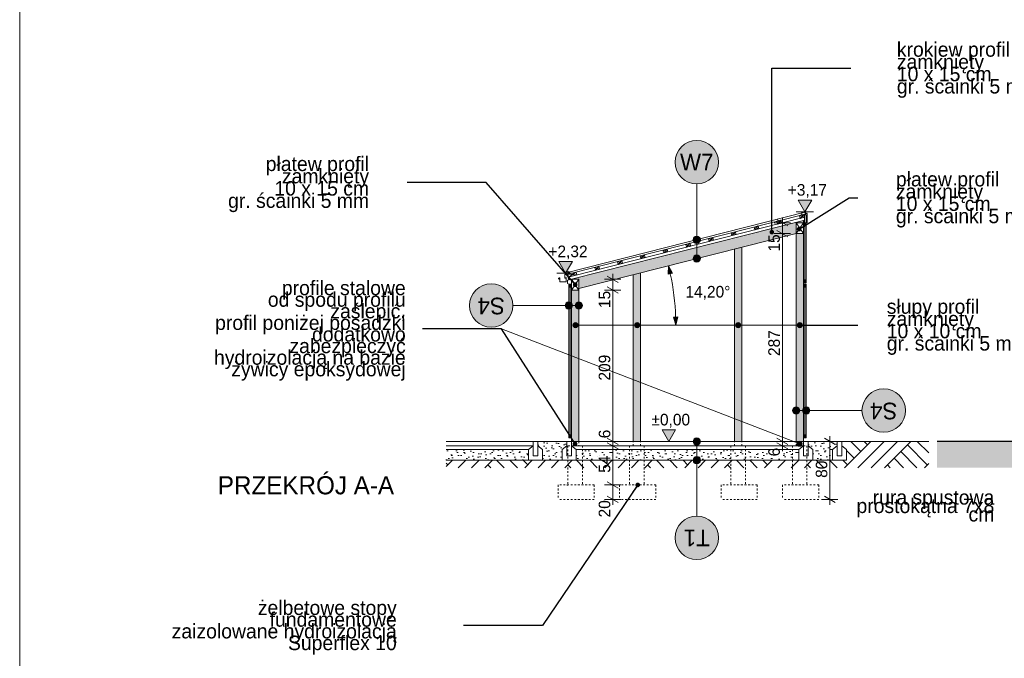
# Model space of a CAD drawing. Extents: x -279660 to -178910, y 57506 to 97979.
# Tile 2 of 44: x -279660 to -266068, y 76016 to 84832. Entities that reach past the tile are written whole.
import ezdxf

# ---------------------------------------------------------------- set-up
doc = ezdxf.new("R2010")
doc.units = 0
doc.header["$MEASUREMENT"] = 0
doc.linetypes.add('Hidden Line', pattern=[50, 25, -25])
for name, color, linetype, lineweight in [('0_Nr_Pióra__21', 7, 'Continuous', 9), ('0_Nr_Pióra__5', 7, 'Continuous', 13), ('A-Opisy_Nr_Pióra__21', 7, 'Continuous', 9), ('Arch kolorystyka_Nr_Pióra__19', 255, 'Continuous', 13), ('Arch konstrukcja dachu_Nr_Pióra__1', 7, 'Continuous', 25), ('Arch konstrukcja dachu_Nr_Pióra__21', 7, 'Continuous', 9), ('Arch konstrukcja dachu_Nr_Pióra__41', 7, 'Continuous', 15), ('Arch opisy_Nr_Pióra__1', 7, 'Continuous', 25), ('Arch opisy_Nr_Pióra__21', 7, 'Continuous', 9), ('Arch schody_Nr_Pióra__1', 7, 'Continuous', 25), ('Arch schody_Nr_Pióra__21', 7, 'Continuous', 9), ('ARCH TABELA_Nr_Pióra__21', 7, 'Continuous', 9), ('Arch teren_Nr_Pióra__21', 7, 'Continuous', 9), ('Arch wymiary_Nr_Pióra__21', 7, 'Continuous', 9)]:
    doc.layers.add(name, color=color, linetype=linetype, lineweight=lineweight)
for name, color, linetype, lineweight, true_color in [('Arch kolorystyka_Nr_Pióra__2', 7, 'Continuous', 13, 0x7f7f7f), ('Arch konstrukcja dachu_Nr_Pióra__66', 7, 'Continuous', 13, 0x0404ff), ('Arch konstrukcja dachu_Nr_Pióra__94', 7, 'Continuous', 13, 0xe3a42d), ('Arch teren_Nr_Pióra__2', 7, 'Continuous', 13, 0x7f7f7f), ('arch wypelnienia_Nr_Pióra__2', 7, 'Continuous', 13, 0x7f7f7f)]:
    doc.layers.add(name, color=color, linetype=linetype, lineweight=lineweight, true_color=true_color)
doc.layers.add('Arch opisy', color=7, linetype='Continuous')
doc.layers.add('Arch wymiary', color=7, linetype='Continuous')
doc.styles.add('GENERATED_STYLE_1', font='txt')
doc.styles.add('GENERATED_STYLE_2', font='txt')
doc.styles.add('GENERATED_STYLE_3', font='txt')
doc.styles.add('GENERATED_STYLE_6', font='txt')
doc.styles.add('GENERATED_STYLE_7', font='txt')
doc.dimstyles.new('GENERATED_STYLE__2', dxfattribs={"dimtxt": 160.000002, "dimasz": 114, "dimexe": 0.18, "dimexo": 0, "dimgap": 0.09, "dimtad": 1, "dimdec": 0, "dimlfac": 0.1, "dimzin": 0, "dimdsep": 46, "dimtxsty": 'GENERATED_STYLE_1', "dimblk": 'ARROWHEAD_2', "dimblk1": 'ARROWHEAD_2', "dimblk2": 'ARROWHEAD_2', "dimcen": 0.09, "dimclrd": 7, "dimclre": 7, "dimclrt": 7, "dimazin": 0, "dimtfac": 1, "dimtdec": 4, "dimtmove": 0, "dimatfit": 3, "dimfxl": 0, "dimtolj": 1, "dimtzin": 0, "dimarcsym": 0})
doc.dimstyles.new('GENERATED_STYLE__6', dxfattribs={"dimtxt": 160.000002, "dimasz": 110.144928, "dimexe": 0.18, "dimexo": 40, "dimgap": 0.09, "dimtad": 1, "dimtih": 1, "dimtoh": 1, "dimdec": 0, "dimzin": 0, "dimdsep": 46, "dimtxsty": 'GENERATED_STYLE_1', "dimblk": 'ARROWHEAD_5', "dimblk1": 'ARROWHEAD_5', "dimblk2": 'ARROWHEAD_5', "dimcen": 0.09, "dimclrd": 7, "dimclre": 7, "dimclrt": 7, "dimazin": 0, "dimtfac": 1, "dimtdec": 4, "dimtmove": 0, "dimatfit": 3, "dimfxl": 0, "dimtolj": 1, "dimtzin": 0, "dimarcsym": 0})
doc.dimstyles.new('GENERATED_STYLE__7', dxfattribs={"dimtxt": 0.18, "dimasz": 127.68, "dimexe": 0.18, "dimexo": 0.0625, "dimgap": 0.09, "dimtad": 0, "dimtih": 1, "dimtoh": 1, "dimdec": 4, "dimzin": 0, "dimdsep": 46, "dimcen": 0.09, "dimadec": 0, "dimazin": 0, "dimtfac": 1, "dimtdec": 4, "dimtmove": 0, "dimatfit": 3, "dimldrblk": 'ARROWHEAD_11', "dimfxl": 0, "dimtolj": 1, "dimtzin": 0, "dimarcsym": 0})
pattern_1 = [(45, (0, 200), (-63.63961, 63.63961), [0, -60, 0, -90]), (110, (200, 200), (84.572336, 30.781813), [0, -44, 0, -76])]

# ---------------------------------------------------------------- blocks, each defined once
blk = doc.blocks.new('Linia_29', base_point=(-269740, 80615))
at = {"layer": 'Arch opisy_Nr_Pióra__21', "linetype": 'Continuous'}
for points in [[(-271102, 80615), (-271104, 80629), (-271112, 80640), (-271123, 80648), (-271137, 80650), (-271150, 80648), (-271161, 80640), (-271169, 80629), (-271172, 80615), (-271169, 80602), (-271161, 80590), (-271150, 80583), (-271137, 80580), (-271123, 80583), (-271112, 80590), (-271104, 80602)], [(-269705, 80615), (-269708, 80629), (-269716, 80640), (-269727, 80648), (-269740, 80650), (-269754, 80648), (-269765, 80640), (-269773, 80629), (-269775, 80615), (-269773, 80602), (-269765, 80590), (-269754, 80583), (-269740, 80580), (-269727, 80583), (-269716, 80590), (-269708, 80602)]]:
    blk.add_hatch(color=256, dxfattribs=at).paths.add_polyline_path(points, flags=0)
blk.add_line((-269775, 80615), (-271102, 80615), dxfattribs=at)
for centre in [(-271137, 80615), (-269740, 80615)]:
    blk.add_circle(centre, 35, dxfattribs=at)
blk = doc.blocks.new('Linia_30', base_point=(-268890, 80615))
at = {"layer": 'Arch opisy_Nr_Pióra__21', "linetype": 'Continuous'}
blk.add_hatch(color=256, dxfattribs=at).paths.add_polyline_path([(-268855, 80615), (-268858, 80629), (-268866, 80640), (-268877, 80648), (-268890, 80650), (-268904, 80648), (-268915, 80640), (-268923, 80629), (-268925, 80615), (-268923, 80602), (-268915, 80590), (-268904, 80583), (-268890, 80580), (-268877, 80583), (-268866, 80590), (-268858, 80602)], flags=0)
blk.add_line((-268925, 80615), (-269740, 80615), dxfattribs=at)
blk.add_circle((-268890, 80615), 35, dxfattribs=at)
blk = doc.blocks.new('Linia_31', base_point=(-271137, 80615))
at = {"layer": 'Arch opisy_Nr_Pióra__21', "linetype": 'Continuous'}
blk.add_hatch(color=256, dxfattribs=at).paths.add_polyline_path([(-271953, 80615), (-271956, 80629), (-271963, 80640), (-271975, 80648), (-271988, 80650), (-272001, 80648), (-272013, 80640), (-272020, 80629), (-272023, 80615), (-272020, 80602), (-272013, 80590), (-272001, 80583), (-271988, 80580), (-271975, 80583), (-271963, 80590), (-271956, 80602)], flags=0)
blk.add_line((-271137, 80615), (-271953, 80615), dxfattribs=at)
blk.add_circle((-271988, 80615), 35, dxfattribs=at)
blk = doc.blocks.new('Linia_32', base_point=(-270314, 79010))
at = {"layer": 'Arch opisy_Nr_Pióra__21', "linetype": 'Continuous'}
for points in [[(-270264, 79010), (-270268, 79029), (-270278, 79045), (-270295, 79056), (-270314, 79060), (-270333, 79056), (-270349, 79045), (-270360, 79029), (-270364, 79010), (-270360, 78990), (-270349, 78974), (-270333, 78963), (-270314, 78960), (-270295, 78963), (-270278, 78974), (-270268, 78990)], [(-270264, 78750), (-270268, 78769), (-270278, 78785), (-270295, 78796), (-270314, 78800), (-270333, 78796), (-270349, 78785), (-270360, 78769), (-270364, 78750), (-270360, 78730), (-270349, 78714), (-270333, 78703), (-270314, 78700), (-270295, 78703), (-270278, 78714), (-270268, 78730)]]:
    blk.add_hatch(color=256, dxfattribs=at).paths.add_polyline_path(points, flags=0)
blk.add_line((-270314, 78960), (-270314, 78800), dxfattribs=at)
for centre in [(-270314, 79010), (-270314, 78750)]:
    blk.add_circle(centre, 50, dxfattribs=at)
blk = doc.blocks.new('Linia_33', base_point=(-270314, 78750))
at = {"layer": 'Arch opisy_Nr_Pióra__21', "linetype": 'Continuous'}
blk.add_line((-270314, 78750), (-270314, 77981), dxfattribs=at)
blk.add_circle((-270314, 77681), 300, dxfattribs=at)
blk = doc.blocks.new('Linia_34', base_point=(-273007, 80566))
at = {"layer": 'Arch opisy_Nr_Pióra__21', "linetype": 'Continuous'}
blk.add_hatch(color=256, dxfattribs=at).paths.add_polyline_path([(-268860, 78979), (-268863, 78992), (-268870, 79004), (-268882, 79011), (-268895, 79014), (-268908, 79011), (-268920, 79004), (-268927, 78992), (-268930, 78979), (-268927, 78965), (-268920, 78954), (-268908, 78947), (-268895, 78944), (-268882, 78947), (-268870, 78954), (-268863, 78965)], flags=0)
blk.add_line((-273007, 80566), (-268928, 78991), dxfattribs=at)
blk.add_circle((-268895, 78979), 35, dxfattribs=at)
blk = doc.blocks.new('Linia_35', base_point=(-270314, 81535))
at = {"layer": 'Arch opisy_Nr_Pióra__21', "linetype": 'Continuous'}
for points in [[(-270264, 81795), (-270268, 81814), (-270278, 81831), (-270295, 81841), (-270314, 81845), (-270333, 81841), (-270349, 81831), (-270360, 81814), (-270364, 81795), (-270360, 81776), (-270349, 81760), (-270333, 81749), (-270314, 81745), (-270295, 81749), (-270278, 81760), (-270268, 81776)], [(-270264, 81535), (-270268, 81554), (-270278, 81571), (-270295, 81581), (-270314, 81585), (-270333, 81581), (-270349, 81571), (-270360, 81554), (-270364, 81535), (-270360, 81516), (-270349, 81500), (-270333, 81489), (-270314, 81485), (-270295, 81489), (-270278, 81500), (-270268, 81516)]]:
    blk.add_hatch(color=256, dxfattribs=at).paths.add_polyline_path(points, flags=0)
blk.add_line((-270314, 81585), (-270314, 81745), dxfattribs=at)
for centre in [(-270314, 81795), (-270314, 81535)]:
    blk.add_circle(centre, 50, dxfattribs=at)
blk = doc.blocks.new('Linia_36', base_point=(-270314, 81795))
at = {"layer": 'Arch opisy_Nr_Pióra__21', "linetype": 'Continuous'}
blk.add_line((-270314, 81795), (-270314, 82564), dxfattribs=at)
blk.add_circle((-270314, 82864), 300, dxfattribs=at)
blk = doc.blocks.new('Linia_41', base_point=(-268942, 79437))
at = {"layer": 'Arch opisy_Nr_Pióra__21', "linetype": 'Continuous'}
for points in [[(-268892, 79437), (-268895, 79456), (-268906, 79472), (-268922, 79483), (-268942, 79487), (-268961, 79483), (-268977, 79472), (-268988, 79456), (-268992, 79437), (-268988, 79418), (-268977, 79401), (-268961, 79391), (-268942, 79387), (-268922, 79391), (-268906, 79401), (-268895, 79418)], [(-268752, 79437), (-268755, 79456), (-268766, 79472), (-268782, 79483), (-268802, 79487), (-268821, 79483), (-268837, 79472), (-268848, 79456), (-268852, 79437), (-268848, 79418), (-268837, 79401), (-268821, 79391), (-268802, 79387), (-268782, 79391), (-268766, 79401), (-268755, 79418)]]:
    blk.add_hatch(color=256, dxfattribs=at).paths.add_polyline_path(points, flags=0)
blk.add_line((-268892, 79437), (-268852, 79437), dxfattribs=at)
for centre in [(-268942, 79437), (-268802, 79437)]:
    blk.add_circle(centre, 50, dxfattribs=at)
blk = doc.blocks.new('Linia_42', base_point=(-268802, 79437))
at = {"layer": 'Arch opisy_Nr_Pióra__21', "linetype": 'Continuous'}
blk.add_line((-268802, 79437), (-268033, 79437), dxfattribs=at)
blk.add_circle((-267733, 79437), 300, dxfattribs=at)
blk = doc.blocks.new('Linia_43', base_point=(-271942, 80886))
at = {"layer": 'Arch opisy_Nr_Pióra__21', "linetype": 'Continuous'}
for points in [[(-272032, 80886), (-272035, 80906), (-272046, 80922), (-272062, 80933), (-272082, 80936), (-272101, 80933), (-272117, 80922), (-272128, 80906), (-272132, 80886), (-272128, 80867), (-272117, 80851), (-272101, 80840), (-272082, 80836), (-272062, 80840), (-272046, 80851), (-272035, 80867)], [(-271892, 80886), (-271895, 80906), (-271906, 80922), (-271922, 80933), (-271942, 80936), (-271961, 80933), (-271977, 80922), (-271988, 80906), (-271992, 80886), (-271988, 80867), (-271977, 80851), (-271961, 80840), (-271942, 80836), (-271922, 80840), (-271906, 80851), (-271895, 80867)]]:
    blk.add_hatch(color=256, dxfattribs=at).paths.add_polyline_path(points, flags=0)
blk.add_line((-271992, 80886), (-272032, 80886), dxfattribs=at)
for centre in [(-272082, 80886), (-271942, 80886)]:
    blk.add_circle(centre, 50, dxfattribs=at)
blk = doc.blocks.new('Linia_44', base_point=(-272082, 80886))
at = {"layer": 'Arch opisy_Nr_Pióra__21', "linetype": 'Continuous'}
blk.add_line((-272082, 80886), (-272851, 80886), dxfattribs=at)
blk.add_circle((-273151, 80886), 300, dxfattribs=at)
blk = doc.blocks.new('*D241')
at = {"layer": 'Arch wymiary_Nr_Pióra__21', "linetype": 'Continuous'}
for p, q in [((-271548, 78453), (-271398, 78366)), ((-271361, 78410), (-271586, 78410)), ((-271473, 78210), (-271473, 78410)), ((-271361, 78210), (-271586, 78210)), ((-271548, 78253), (-271398, 78166)), ((-271473, 78136), (-271473, 78210))]:
    blk.add_line(p, q, dxfattribs=at)
at = {"layer": 'Arch wymiary_Nr_Pióra__21', "char_height": 160, "attachment_point": 7, "rotation": 90, "style": 'GENERATED_STYLE_1'}
for s, insert in [('{15}', (-271505, 80851)), ('{209}', (-271505, 79850)), ('{6}', (-271505, 79053)), ('{54}', (-271505, 78577)), ('{20}', (-271505, 77961))]:
    blk.add_mtext(s, dxfattribs=dict(at, insert=insert))
blk = doc.blocks.new('ARROWHEAD_2')
at = {"color": 0, "linetype": 'Continuous', "lineweight": 0}
for p, q in [((0, 0), (-1, 0)), ((-0.38, -0.66), (0.38, 0.66))]:
    blk.add_line(p, q, dxfattribs=at)
blk = doc.blocks.new('*D242')
at = {"layer": 'Arch wymiary_Nr_Pióra__21', "linetype": 'Continuous'}
for p, q in [((-271548, 78993), (-271398, 78906)), ((-271361, 78950), (-271586, 78950)), ((-271473, 78410), (-271473, 78950)), ((-271548, 78453), (-271398, 78366)), ((-271361, 78410), (-271586, 78410))]:
    blk.add_line(p, q, dxfattribs=at)
at = {"layer": 'Arch wymiary_Nr_Pióra__21', "char_height": 160, "attachment_point": 7, "rotation": 90, "style": 'GENERATED_STYLE_1'}
for s, insert in [('{15}', (-271505, 80851)), ('{209}', (-271505, 79850)), ('{6}', (-271505, 79053)), ('{54}', (-271505, 78577)), ('{20}', (-271505, 77961))]:
    blk.add_mtext(s, dxfattribs=dict(at, insert=insert))
blk = doc.blocks.new('*D243')
at = {"layer": 'Arch wymiary_Nr_Pióra__21', "linetype": 'Continuous'}
for p, q in [((-271361, 79010), (-271586, 79010)), ((-271548, 79053), (-271398, 78966)), ((-271548, 78993), (-271398, 78906)), ((-271473, 78950), (-271473, 79010)), ((-271361, 78950), (-271586, 78950))]:
    blk.add_line(p, q, dxfattribs=at)
at = {"layer": 'Arch wymiary_Nr_Pióra__21', "char_height": 160, "attachment_point": 7, "rotation": 90, "style": 'GENERATED_STYLE_1'}
for s, insert in [('{15}', (-271505, 80851)), ('{209}', (-271505, 79850)), ('{6}', (-271505, 79053)), ('{54}', (-271505, 78577)), ('{20}', (-271505, 77961))]:
    blk.add_mtext(s, dxfattribs=dict(at, insert=insert))
blk = doc.blocks.new('*D244')
at = {"layer": 'Arch wymiary_Nr_Pióra__21', "linetype": 'Continuous'}
for p, q in [((-271361, 81100), (-271586, 81100)), ((-271548, 81143), (-271398, 81056)), ((-271473, 79010), (-271473, 81100)), ((-271361, 79010), (-271586, 79010)), ((-271548, 79053), (-271398, 78966))]:
    blk.add_line(p, q, dxfattribs=at)
at = {"layer": 'Arch wymiary_Nr_Pióra__21', "char_height": 160, "attachment_point": 7, "rotation": 90, "style": 'GENERATED_STYLE_1'}
for s, insert in [('{15}', (-271505, 80851)), ('{209}', (-271505, 79850)), ('{6}', (-271505, 79053)), ('{54}', (-271505, 78577)), ('{20}', (-271505, 77961))]:
    blk.add_mtext(s, dxfattribs=dict(at, insert=insert))
blk = doc.blocks.new('*D245')
at = {"layer": 'Arch wymiary_Nr_Pióra__21', "linetype": 'Continuous'}
for p, q in [((-271398, 81206), (-271548, 81293)), ((-271473, 81250), (-271473, 81323)), ((-271361, 81250), (-271586, 81250)), ((-271473, 81100), (-271473, 81250)), ((-271361, 81100), (-271586, 81100)), ((-271548, 81143), (-271398, 81056))]:
    blk.add_line(p, q, dxfattribs=at)
at = {"layer": 'Arch wymiary_Nr_Pióra__21', "char_height": 160, "attachment_point": 7, "rotation": 90, "style": 'GENERATED_STYLE_1'}
for s, insert in [('{15}', (-271505, 80851)), ('{209}', (-271505, 79850)), ('{6}', (-271505, 79053)), ('{54}', (-271505, 78577)), ('{20}', (-271505, 77961))]:
    blk.add_mtext(s, dxfattribs=dict(at, insert=insert))
blk = doc.blocks.new('Wymiary_15', base_point=(-270698, 79010))
at = {"layer": 'Arch wymiary_Nr_Pióra__21', "linetype": 'Continuous'}
blk.add_hatch(color=256, dxfattribs=at).paths.add_polyline_path([(-270698, 79010), (-270791, 79170), (-270605, 79170)], flags=0)
for p, q in [((-270698, 79010), (-270791, 79170)), ((-270791, 79170), (-270605, 79170)), ((-270605, 79170), (-270698, 79010)), ((-270698, 79010), (-270818, 79010)), ((-270698, 79010), (-270578, 79010))]:
    blk.add_line(p, q, dxfattribs=at)
at = {"layer": 'Arch wymiary_Nr_Pióra__21', "insert": (-270939, 79202), "char_height": 160, "attachment_point": 7, "style": 'GENERATED_STYLE_2'}
blk.add_mtext('{±0,00}', dxfattribs=at)
blk = doc.blocks.new('*D249')
at = {"layer": 'Arch wymiary_Nr_Pióra__21', "linetype": 'Continuous'}
for p, q in [((-268365, 79010), (-268590, 79010)), ((-268402, 78966), (-268552, 79053)), ((-268477, 79010), (-268477, 79083)), ((-268477, 78210), (-268477, 79010)), ((-268365, 78210), (-268590, 78210)), ((-268552, 78253), (-268402, 78166)), ((-268477, 78136), (-268477, 78210))]:
    blk.add_line(p, q, dxfattribs=at)
at = {"layer": 'Arch wymiary_Nr_Pióra__21', "insert": (-268509, 78507), "char_height": 160, "attachment_point": 7, "rotation": 90, "style": 'GENERATED_STYLE_1'}
blk.add_mtext('{80}', dxfattribs=at)
blk = doc.blocks.new('Wymiary_20', base_point=(-268820, 82181))
at = {"layer": 'Arch wymiary_Nr_Pióra__21', "linetype": 'Continuous'}
blk.add_hatch(color=256, dxfattribs=at).paths.add_polyline_path([(-268820, 82181), (-268912, 82341), (-268727, 82341)], flags=0)
for p, q in [((-268820, 82181), (-268912, 82341)), ((-268912, 82341), (-268727, 82341)), ((-268727, 82341), (-268820, 82181)), ((-268820, 82181), (-268940, 82181)), ((-268820, 82181), (-268700, 82181))]:
    blk.add_line(p, q, dxfattribs=at)
at = {"layer": 'Arch wymiary_Nr_Pióra__21', "insert": (-269058, 82373), "char_height": 160, "attachment_point": 7, "style": 'GENERATED_STYLE_2'}
blk.add_mtext('{+3,17}', dxfattribs=at)
blk = doc.blocks.new('Wymiary_22', base_point=(-272124, 81332))
at = {"layer": 'Arch wymiary_Nr_Pióra__21', "linetype": 'Continuous'}
blk.add_hatch(color=256, dxfattribs=at).paths.add_polyline_path([(-272124, 81332), (-272217, 81492), (-272031, 81492)], flags=0)
for p, q in [((-272124, 81332), (-272217, 81492)), ((-272217, 81492), (-272031, 81492)), ((-272031, 81492), (-272124, 81332)), ((-272124, 81332), (-272244, 81332)), ((-272124, 81332), (-272004, 81332))]:
    blk.add_line(p, q, dxfattribs=at)
at = {"layer": 'Arch wymiary_Nr_Pióra__21', "insert": (-272362, 81524), "char_height": 160, "attachment_point": 7, "style": 'GENERATED_STYLE_2'}
blk.add_mtext('{+2,32}', dxfattribs=at)
blk = doc.blocks.new('*D298')
at = {"layer": 'Arch wymiary_Nr_Pióra__21', "linetype": 'Continuous'}
for p, q in [((-269019, 79010), (-269244, 79010)), ((-269207, 79053), (-269057, 78966)), ((-269207, 78993), (-269057, 78906)), ((-269132, 78950), (-269132, 79010)), ((-269019, 78950), (-269244, 78950)), ((-269132, 78876), (-269132, 78950))]:
    blk.add_line(p, q, dxfattribs=at)
at = {"layer": 'Arch wymiary_Nr_Pióra__21', "char_height": 160, "attachment_point": 7, "rotation": 90, "style": 'GENERATED_STYLE_1'}
for s, insert in [('{15}', (-269164, 81631)), ('{287}', (-269164, 80189)), ('{6}', (-269164, 78804))]:
    blk.add_mtext(s, dxfattribs=dict(at, insert=insert))
blk = doc.blocks.new('*D299')
at = {"layer": 'Arch wymiary_Nr_Pióra__21', "linetype": 'Continuous'}
for p, q in [((-269019, 81880), (-269244, 81880)), ((-269207, 81923), (-269057, 81836)), ((-269132, 79010), (-269132, 81880)), ((-269019, 79010), (-269244, 79010)), ((-269207, 79053), (-269057, 78966))]:
    blk.add_line(p, q, dxfattribs=at)
at = {"layer": 'Arch wymiary_Nr_Pióra__21', "char_height": 160, "attachment_point": 7, "rotation": 90, "style": 'GENERATED_STYLE_1'}
for s, insert in [('{15}', (-269164, 81631)), ('{287}', (-269164, 80189)), ('{6}', (-269164, 78804))]:
    blk.add_mtext(s, dxfattribs=dict(at, insert=insert))
blk = doc.blocks.new('*D300')
at = {"layer": 'Arch wymiary_Nr_Pióra__21', "linetype": 'Continuous'}
for p, q in [((-269132, 82030), (-269132, 82103)), ((-269019, 82030), (-269244, 82030)), ((-269057, 81986), (-269207, 82073)), ((-269132, 81880), (-269132, 82030)), ((-269019, 81880), (-269244, 81880)), ((-269207, 81923), (-269057, 81836))]:
    blk.add_line(p, q, dxfattribs=at)
at = {"layer": 'Arch wymiary_Nr_Pióra__21', "char_height": 160, "attachment_point": 7, "rotation": 90, "style": 'GENERATED_STYLE_1'}
for s, insert in [('{15}', (-269164, 81631)), ('{287}', (-269164, 80189)), ('{6}', (-269164, 78804))]:
    blk.add_mtext(s, dxfattribs=dict(at, insert=insert))
blk = doc.blocks.new('*D425')
at = {"layer": '0_Nr_Pióra__5', "linetype": 'Continuous'}
for points in [[(-270705, 81433), (-270650, 81331), (-270709, 81317)], [(-270603, 80615), (-270635, 80727), (-270575, 80728)]]:
    blk.add_hatch(color=256, dxfattribs=at).paths.add_polyline_path(points, flags=0)
for p, q in [((-270705, 81433), (-270709, 81317)), ((-270705, 81433), (-270650, 81331)), ((-270650, 81331), (-270709, 81317)), ((-270635, 80727), (-270575, 80728)), ((-270603, 80615), (-270635, 80727)), ((-270603, 80615), (-270575, 80728))]:
    blk.add_line(p, q, dxfattribs=at)
blk.add_arc((-273936, 80615), 3333, 1.9247, 12.28, dxfattribs=at)
at = {"layer": '0_Nr_Pióra__21', "insert": (-270470, 80967), "char_height": 160, "attachment_point": 7, "style": 'GENERATED_STYLE_1'}
blk.add_mtext('{14,20°}', dxfattribs=at)
blk = doc.blocks.new('ARROWHEAD_5')
at = {"color": 0, "linetype": 'Continuous', "lineweight": 0}
blk.add_line((0, 0), (-1, 0), dxfattribs=at)
blk.add_solid([(-1, 0.2679), (0, 0), (-1, -0.2679), (-1, 0.2679)], dxfattribs=at)
blk = doc.blocks.new('ARROWHEAD_11')
at = {"color": 0, "linetype": 'Continuous', "lineweight": 0}
blk.add_line((0, 0), (-1, 0), dxfattribs=at)
at = {"color": 0, "linetype": 'Continuous', "lineweight": 0, "const_width": 0.25, "flags": 128}
blk.add_lwpolyline([(-0.125, 0, 1), (0.125, 0, 1)], format="xyb", close=True, dxfattribs=at)

msp = doc.modelspace()

# ---------------------------------------------------------------- hatches: boundary and pattern name
at = {"layer": 'Arch kolorystyka_Nr_Pióra__19', "linetype": 'Continuous'}
for points in [[(-270613.8, 82864.2, 1), (-270013.8, 82864.2, 1)], [(-273150.6, 80586.4, 1), (-273150.6, 81186.4, 1)], [(-267732.6, 79136.7, -1), (-267732.6, 79736.7, -1)], [(-270613.8, 77680.5, -1), (-270013.8, 77680.5, -1)]]:
    msp.add_hatch(color=256, dxfattribs=at).paths.add_polyline_path(points, flags=0)
at = {"layer": 'Arch kolorystyka_Nr_Pióra__2', "linetype": 'Continuous'}
for points in [[(-268941.6, 81879.5), (-268941.6, 79009.6), (-268841.6, 79009.6), (-268841.6, 81879.6), (-268941.6, 81879.6), (-268941.6, 82029.6), (-268841.6, 82029.6), (-268841.6, 82059.6), (-272041.6, 81249.6), (-271941.6, 81249.6), (-271941.6, 81120.1)], [(-269791.6, 81664.4), (-269791.6, 79009.6), (-269691.6, 79009.6), (-269691.6, 81689.7)], [(-271191.6, 81310), (-271191.6, 79009.6), (-271091.6, 79009.6), (-271091.6, 81335.3)], [(-272041.6, 81099.6), (-272041.6, 79009.6), (-271941.6, 79009.6), (-271941.6, 81099.6)]]:
    msp.add_hatch(color=256, dxfattribs=at).paths.add_polyline_path(points, flags=0)
at = {"layer": 'Arch teren_Nr_Pióra__2', "linetype": 'Continuous'}
h = msp.add_hatch(dxfattribs=at)
h.set_pattern_fill('Earth', color=256, style=0, pattern_type=2)
h.set_pattern_definition([(45, (0, 0), (-275.77163, 275.77163), []), (45, (-91.9, 91.9), (-551.5433, 551.5433), []), (45, (-183.85, 183.85), (-551.5433, 551.5433), []), (135, (-275.77, 275.77), (91.92388, 91.92388), [390, -390])])
h.paths.add_polyline_path([(-268246.6, 79009.6), (-268311.6, 79009.6), (-268311.6, 78949.6), (-268246.6, 78899.6), (-268246.6, 78749.6), (-273771.6, 78749.6), (-273771.6, 78646.8), (-267111.6, 78646.8), (-267111.6, 79009.6)], flags=0)
at = {"layer": 'Arch teren_Nr_Pióra__21', "linetype": 'Continuous'}
msp.add_hatch(color=256, dxfattribs=at).paths.add_polyline_path([(-266994.7, 79009.6), (-241578.9, 79009.6), (-241578.9, 78646.8), (-266994.7, 78646.8)], flags=0)
at = {"layer": 'arch wypelnienia_Nr_Pióra__2', "linetype": 'Continuous'}
h = msp.add_hatch(dxfattribs=at)
h.set_pattern_fill('Cut_Stone', color=256, style=0, pattern_type=2)
h.set_pattern_definition(pattern_1)
h.paths.add_polyline_path([(-272441.6, 78899.6), (-272441.6, 78749.6), (-272171.6, 78749.6), (-272171.6, 78899.6), (-272106.6, 78949.6), (-272106.6, 79009.6), (-272506.6, 79009.6), (-272506.6, 78949.6)], flags=0)
h = msp.add_hatch(dxfattribs=at)
h.set_pattern_fill('Cut_Stone', color=256, style=0, pattern_type=2)
h.set_pattern_definition(pattern_1)
h.paths.add_polyline_path([(-268441.6, 78899.6), (-268441.6, 78749.6), (-268711.6, 78749.6), (-268711.6, 78899.6), (-268776.6, 78949.6), (-268776.6, 79009.6), (-268376.6, 79009.6), (-268376.6, 78949.6)], flags=0)
h = msp.add_hatch(dxfattribs=at)
h.set_pattern_fill('Cut_Stone', color=256, style=0, pattern_type=2)
h.set_pattern_definition(pattern_1)
h.paths.add_polyline_path([(-272636.6, 78899.6), (-272636.6, 78749.6), (-273771.6, 78749.6), (-273771.6, 78899.6)], flags=0)
h = msp.add_hatch(dxfattribs=at)
h.set_pattern_fill('Cut_Stone', color=256, style=0, pattern_type=2)
h.set_pattern_definition(pattern_1)
h.paths.add_polyline_path([(-271976.6, 78899.6), (-271976.6, 78749.6), (-270841.6, 78749.6), (-270841.6, 78899.6)], flags=0)
h = msp.add_hatch(dxfattribs=at)
h.set_pattern_fill('Cut_Stone', color=256, style=0, pattern_type=2)
h.set_pattern_definition(pattern_1)
h.paths.add_polyline_path([(-269296.2, 78899.6), (-271319.6, 78899.6), (-271319.6, 78749.6), (-269296.2, 78749.6)], flags=0)
h = msp.add_hatch(dxfattribs=at)
h.set_pattern_fill('Cut_Stone', color=256, style=0, pattern_type=2)
h.set_pattern_definition(pattern_1)
h.paths.add_polyline_path([(-268906.6, 78899.6), (-268906.6, 78749.6), (-270041.6, 78749.6), (-270041.6, 78899.6)], flags=0)

# ---------------------------------------------------------------- linework, layer by layer
at = {"layer": 'Arch konstrukcja dachu_Nr_Pióra__1', "linetype": 'Continuous'}
msp.add_line((-272091.6, 78407.9), (-272107.5, 78407.9), dxfattribs=at)
at = {"layer": 'Arch konstrukcja dachu_Nr_Pióra__21', "linetype": 'Continuous'}
msp.add_line((-271319.6, 79009.6), (-269296.2, 79009.6), dxfattribs=at)
at = {"layer": 'Arch konstrukcja dachu_Nr_Pióra__41', "linetype": 'Continuous'}
for p, q in [((-272041.6, 81249.6), (-268841.6, 82059.6)), ((-268941.6, 82029.6), (-268941.6, 81879.6)), ((-268841.6, 82029.6), (-268941.6, 82029.6)), ((-268841.6, 82029.6), (-268941.6, 81879.6)), ((-268841.6, 81879.6), (-268941.6, 82029.6)), ((-268841.6, 79009.6), (-268841.6, 82059.6)), ((-268841.6, 81879.6), (-268841.6, 82029.6)), ((-271941.6, 81120.1), (-268941.6, 81879.5)), ((-268941.6, 81879.6), (-268841.6, 81879.6)), ((-268941.6, 79009.6), (-268941.6, 81879.5)), ((-269791.6, 79009.6), (-269791.6, 81664.4)), ((-269691.6, 79009.6), (-269691.6, 81689.7)), ((-271191.6, 79009.6), (-271191.6, 81310)), ((-271091.6, 79009.6), (-271091.6, 81335.3)), ((-272041.6, 81249.6), (-272041.6, 81099.6)), ((-271941.6, 81249.6), (-272041.6, 81249.6)), ((-271941.6, 81249.6), (-272041.6, 81099.6)), ((-271941.6, 81099.6), (-272041.6, 81249.6)), ((-272041.6, 79009.6), (-272041.6, 81249.6)), ((-271941.6, 79009.6), (-271941.6, 81249.6)), ((-271941.6, 81099.6), (-271941.6, 81249.6)), ((-272041.6, 81099.6), (-271941.6, 81099.6))]:
    msp.add_line(p, q, dxfattribs=at)
at = {"layer": 'Arch konstrukcja dachu_Nr_Pióra__41', "linetype": 'Hidden Line'}
for p, q in [((-272041.6, 79009.6), (-272041.6, 78949.6)), ((-271941.6, 79009.6), (-271941.6, 78949.6)), ((-271191.6, 78949.6), (-271191.6, 79009.6)), ((-271091.6, 78949.6), (-271091.6, 79009.6)), ((-269791.6, 78949.6), (-269791.6, 79009.6)), ((-269691.6, 78949.6), (-269691.6, 79009.6)), ((-268941.6, 78949.6), (-268941.6, 79009.6)), ((-268841.6, 78949.6), (-268841.6, 79009.6)), ((-272091.6, 78949.6), (-272091.6, 78407.9)), ((-272091.6, 78949.6), (-271891.6, 78949.6)), ((-271891.6, 78949.6), (-271891.6, 78409.6)), ((-271241.6, 78949.6), (-271041.6, 78949.6)), ((-271241.6, 78949.6), (-271241.6, 78407.9)), ((-271041.6, 78949.6), (-271041.6, 78409.6)), ((-269841.6, 78949.6), (-269641.6, 78949.6)), ((-269841.6, 78949.6), (-269841.6, 78407.9)), ((-269641.6, 78949.6), (-269641.6, 78409.6)), ((-268991.6, 78949.6), (-268791.6, 78949.6)), ((-268991.6, 78949.6), (-268991.6, 78407.9)), ((-268791.6, 78949.6), (-268791.6, 78409.6)), ((-272228.4, 78409.6), (-272228.4, 78209.6)), ((-271728.4, 78409.6), (-272228.4, 78409.6)), ((-271728.4, 78409.6), (-271728.4, 78209.6)), ((-270878.4, 78409.6), (-271378.4, 78409.6)), ((-271378.4, 78409.6), (-271378.4, 78209.6)), ((-270878.4, 78409.6), (-270878.4, 78209.6)), ((-269478.4, 78409.6), (-269978.4, 78409.6)), ((-269978.4, 78409.6), (-269978.4, 78209.6)), ((-269478.4, 78409.6), (-269478.4, 78209.6)), ((-268628.4, 78409.6), (-269128.4, 78409.6)), ((-269128.4, 78409.6), (-269128.4, 78209.6)), ((-268628.4, 78409.6), (-268628.4, 78209.6)), ((-271728.4, 78209.6), (-272228.4, 78209.6)), ((-270878.4, 78209.6), (-271378.4, 78209.6)), ((-269478.4, 78209.6), (-269978.4, 78209.6)), ((-268628.4, 78209.6), (-269128.4, 78209.6))]:
    msp.add_line(p, q, dxfattribs=at)
at = {"layer": 'Arch konstrukcja dachu_Nr_Pióra__66', "linetype": 'Continuous'}
for p, q in [((-272117.3, 81338.7), (-268821.4, 82173)), ((-272111.2, 81314.5), (-268815.3, 82148.7)), ((-268877.7, 82138.1), (-268863.2, 82141.8)), ((-268819.6, 82183.8), (-268863.2, 82172.7)), ((-268863.2, 82141.8), (-268863.2, 82172.7)), ((-268853.2, 82139.1), (-268789.2, 82155.3)), ((-268821.4, 82173), (-268815.3, 82148.7)), ((-268805, 82156.5), (-268819.6, 82183.8)), ((-268790.5, 82160.2), (-268805, 82156.5)), ((-268789.2, 82155.3), (-268789.2, 82029.7)), ((-268841.6, 81989.7), (-268801.6, 82029.7)), ((-268801.6, 81989.7), (-268841.6, 82029.7)), ((-268841.6, 82029.7), (-268841.6, 81989.7)), ((-268801.6, 82029.7), (-268841.6, 82029.7)), ((-268841.6, 81989.7), (-268801.6, 81989.7)), ((-268841.6, 81239.6), (-268841.6, 81989.7)), ((-268821.6, 81989.7), (-268821.6, 81239.6)), ((-268801.6, 81989.7), (-268801.6, 82029.7)), ((-268801.6, 81239.6), (-268801.6, 81989.7)), ((-268789.2, 82029.7), (-268800.5, 82032.5)), ((-272138.5, 81312.7), (-272124, 81316.4)), ((-272059.1, 81327.6), (-272136.1, 81308.2)), ((-272136.1, 81308.2), (-272136.1, 81263)), ((-272124.1, 81347.3), (-272080.4, 81358.4)), ((-272124, 81316.4), (-272124.1, 81347.3)), ((-272117.3, 81338.7), (-272111.2, 81314.5)), ((-272095.8, 81302.9), (-272079.8, 81239.9)), ((-272065.8, 81331.1), (-272080.4, 81358.4)), ((-272051.3, 81334.8), (-272065.8, 81331.1)), ((-272201.5, 81213.9), (-272201.5, 81258.9)), ((-272116.5, 81213.9), (-272201.5, 81213.9)), ((-272136.1, 81263), (-272124.8, 81265.9)), ((-272131.1, 81270.2), (-272116.5, 81273.9)), ((-272116.5, 81273.9), (-272116.5, 81213.9)), ((-272079.8, 81239.9), (-272098, 81235.3)), ((-272098, 81235.3), (-272098, 81188.9)), ((-272098, 81188.9), (-272086.7, 81191.7)), ((-272041.6, 81179.6), (-272081.6, 81179.6)), ((-272081.6, 81179.6), (-272081.6, 81139.6)), ((-272041.6, 81139.6), (-272081.6, 81179.6)), ((-272081.6, 81139.6), (-272041.6, 81179.6)), ((-272041.6, 81139.6), (-272041.6, 81179.6)), ((-268801.6, 81239.6), (-268841.6, 81239.6)), ((-268841.6, 81239.6), (-268841.6, 81199.6)), ((-268801.6, 81199.6), (-268841.6, 81239.6)), ((-268841.6, 81199.6), (-268801.6, 81239.6)), ((-268841.6, 81199.6), (-268801.6, 81199.6)), ((-268801.6, 81179.6), (-268841.6, 81179.6)), ((-268841.6, 81179.6), (-268841.6, 81139.6)), ((-268801.6, 81139.6), (-268841.6, 81179.6)), ((-268841.6, 81139.6), (-268801.6, 81179.6)), ((-268801.6, 81199.6), (-268801.6, 81239.6)), ((-268801.6, 81139.6), (-268801.6, 81179.6)), ((-272081.6, 81139.6), (-272041.6, 81139.6)), ((-272081.6, 81139.6), (-272081.6, 79099.6)), ((-272061.6, 79099.6), (-272061.6, 81139.6)), ((-272041.6, 79099.6), (-272041.6, 81139.6)), ((-268841.6, 81139.6), (-268801.6, 81139.6)), ((-268841.6, 81139.6), (-268841.6, 79099.6)), ((-268821.6, 79099.6), (-268821.6, 81139.6)), ((-268801.6, 79099.6), (-268801.6, 81139.6)), ((-272041.6, 79099.6), (-272081.6, 79099.6)), ((-272081.6, 79099.6), (-272081.6, 79059.6)), ((-272041.6, 79059.6), (-272081.6, 79099.6)), ((-272081.6, 79059.6), (-272041.6, 79099.6)), ((-272081.6, 79059.6), (-272041.6, 79059.6)), ((-272041.6, 79059.6), (-272041.6, 79099.6)), ((-268801.6, 79099.6), (-268841.6, 79099.6)), ((-268841.6, 79099.6), (-268841.6, 79059.6)), ((-268801.6, 79059.6), (-268841.6, 79099.6)), ((-268841.6, 79059.6), (-268801.6, 79099.6)), ((-268841.6, 79059.6), (-268801.6, 79059.6)), ((-268801.6, 79059.6), (-268801.6, 79099.6))]:
    msp.add_line(p, q, dxfattribs=at)
msp.add_arc((-272211.5, 81258.9), 10, 0, 292.94042, dxfattribs=at)
at = {"layer": 'Arch konstrukcja dachu_Nr_Pióra__94', "linetype": 'Continuous'}
for p, q in [((-272051.4, 81288.3), (-268826.6, 82104.6)), ((-268894.6, 82128.7), (-268836.4, 82143.4)), ((-268884.8, 82089.9), (-268894.6, 82128.7)), ((-268826.6, 82104.6), (-268894.6, 82128.7)), ((-268884.8, 82089.9), (-268836.4, 82143.4)), ((-268826.6, 82104.6), (-268884.8, 82089.9)), ((-268836.4, 82143.4), (-268826.6, 82104.6)), ((-268801.6, 82139.7), (-268826.6, 82139.7)), ((-268826.6, 82139.7), (-268826.6, 82029.7)), ((-268801.6, 82029.7), (-268801.6, 82139.7)), ((-269523, 81969.6), (-269464.8, 81984.3)), ((-269513.2, 81930.8), (-269523, 81969.6)), ((-269455, 81945.6), (-269523, 81969.6)), ((-269513.2, 81930.8), (-269464.8, 81984.3)), ((-269464.8, 81984.3), (-269455, 81945.6)), ((-269208.8, 82049.1), (-269150.6, 82063.9)), ((-269199, 82010.4), (-269208.8, 82049.1)), ((-269140.8, 82025.1), (-269208.8, 82049.1)), ((-269199, 82010.4), (-269150.6, 82063.9)), ((-269140.8, 82025.1), (-269199, 82010.4)), ((-269150.6, 82063.9), (-269140.8, 82025.1)), ((-268826.6, 82063.4), (-268841.6, 82059.6)), ((-268826.6, 82029.7), (-268801.6, 82029.7)), ((-269837.2, 81890.1), (-269779, 81904.8)), ((-269827.3, 81851.3), (-269837.2, 81890.1)), ((-269769.2, 81866), (-269837.2, 81890.1)), ((-269827.3, 81851.3), (-269779, 81904.8)), ((-269769.2, 81866), (-269827.3, 81851.3)), ((-269779, 81904.8), (-269769.2, 81866)), ((-269455, 81945.6), (-269513.2, 81930.8)), ((-270465.5, 81731), (-270407.4, 81745.8)), ((-270455.7, 81692.3), (-270465.5, 81731)), ((-270397.5, 81707), (-270465.5, 81731)), ((-270455.7, 81692.3), (-270407.4, 81745.8)), ((-270397.5, 81707), (-270455.7, 81692.3)), ((-270407.4, 81745.8), (-270397.5, 81707)), ((-270151.3, 81810.6), (-270093.2, 81825.3)), ((-270141.5, 81771.8), (-270151.3, 81810.6)), ((-270083.4, 81786.5), (-270151.3, 81810.6)), ((-270141.5, 81771.8), (-270093.2, 81825.3)), ((-270083.4, 81786.5), (-270141.5, 81771.8)), ((-270093.2, 81825.3), (-270083.4, 81786.5)), ((-271093.9, 81572), (-271035.7, 81586.7)), ((-271084.1, 81533.2), (-271093.9, 81572)), ((-271025.9, 81547.9), (-271093.9, 81572)), ((-271084.1, 81533.2), (-271035.7, 81586.7)), ((-271035.7, 81586.7), (-271025.9, 81547.9)), ((-270779.7, 81651.5), (-270721.5, 81666.2)), ((-270769.9, 81612.7), (-270779.7, 81651.5)), ((-270711.7, 81627.5), (-270779.7, 81651.5)), ((-270769.9, 81612.7), (-270721.5, 81666.2)), ((-270711.7, 81627.5), (-270769.9, 81612.7)), ((-270721.5, 81666.2), (-270711.7, 81627.5)), ((-271722.3, 81412.9), (-271664.1, 81427.6)), ((-271712.4, 81374.1), (-271664.1, 81427.6)), ((-271664.1, 81427.6), (-271654.3, 81388.9)), ((-271408.1, 81492.5), (-271349.9, 81507.2)), ((-271398.3, 81453.7), (-271408.1, 81492.5)), ((-271340.1, 81468.4), (-271408.1, 81492.5)), ((-271398.3, 81453.7), (-271349.9, 81507.2)), ((-271340.1, 81468.4), (-271398.3, 81453.7)), ((-271349.9, 81507.2), (-271340.1, 81468.4)), ((-271025.9, 81547.9), (-271084.1, 81533.2)), ((-272094.6, 81318.7), (-271978.3, 81348.1)), ((-272084.8, 81279.9), (-272094.6, 81318.7)), ((-271968.5, 81309.3), (-272094.6, 81318.7)), ((-272084.8, 81279.9), (-271978.3, 81348.1)), ((-271968.5, 81309.3), (-272084.8, 81279.9)), ((-271978.3, 81348.1), (-271968.5, 81309.3)), ((-271712.4, 81374.1), (-271722.3, 81412.9)), ((-271654.3, 81388.9), (-271722.3, 81412.9)), ((-271654.3, 81388.9), (-271712.4, 81374.1)), ((-272084.8, 81279.9), (-272075, 81241.1)), ((-272075, 81241.1), (-272041.6, 81249.6))]:
    msp.add_line(p, q, dxfattribs=at)
at = {"layer": 'Arch schody_Nr_Pióra__1', "linetype": 'Continuous'}
msp.add_line((-241578.9, 79009.6), (-266994.7, 79009.6), dxfattribs=at)
at = {"layer": 'Arch schody_Nr_Pióra__21', "linetype": 'Continuous'}
for p, q in [((-273771.6, 79009.6), (-272571.6, 79009.6)), ((-272571.6, 79009.6), (-272506.6, 79009.6)), ((-272571.6, 78809.6), (-272571.6, 79009.6)), ((-272506.6, 79009.6), (-272506.6, 78809.6)), ((-272506.6, 79009.6), (-272106.6, 79009.6)), ((-272106.6, 79009.6), (-272106.6, 78809.6)), ((-272041.6, 79009.6), (-272106.6, 79009.6)), ((-272041.6, 78809.6), (-272041.6, 79009.6)), ((-270841.6, 79009.6), (-272041.6, 79009.6)), ((-269296.2, 79009.6), (-271319.6, 79009.6)), ((-270041.6, 79009.6), (-268841.6, 79009.6)), ((-268841.6, 79009.6), (-268776.6, 79009.6)), ((-268841.6, 78809.6), (-268841.6, 79009.6)), ((-268776.6, 79009.6), (-268776.6, 78809.6)), ((-268376.6, 79009.6), (-268776.6, 79009.6)), ((-268376.6, 79009.6), (-268376.6, 78809.6)), ((-268311.6, 79009.6), (-268376.6, 79009.6)), ((-268311.6, 78809.6), (-268311.6, 79009.6)), ((-267111.6, 79009.6), (-268311.6, 79009.6)), ((-273771.6, 78949.6), (-272571.6, 78949.6)), ((-273771.6, 78899.6), (-272636.6, 78899.6)), ((-272636.6, 78899.6), (-272571.6, 78949.6)), ((-272636.6, 78749.6), (-272636.6, 78899.6)), ((-272571.6, 78859.6), (-272571.6, 78884.6)), ((-272441.6, 78899.6), (-272506.6, 78949.6)), ((-272441.6, 78749.6), (-272441.6, 78899.6)), ((-272171.6, 78899.6), (-272106.6, 78949.6)), ((-272171.6, 78749.6), (-272171.6, 78899.6)), ((-270841.6, 78949.6), (-272041.6, 78949.6)), ((-271976.6, 78899.6), (-272041.6, 78949.6)), ((-272041.6, 78859.6), (-272041.6, 78884.6)), ((-271976.6, 78749.6), (-271976.6, 78899.6)), ((-270841.6, 78899.6), (-271976.6, 78899.6)), ((-269296.2, 78949.6), (-271319.6, 78949.6)), ((-269296.2, 78899.6), (-271319.6, 78899.6)), ((-270041.6, 78949.6), (-268841.6, 78949.6)), ((-270041.6, 78899.6), (-268906.6, 78899.6)), ((-268906.6, 78899.6), (-268841.6, 78949.6)), ((-268906.6, 78749.6), (-268906.6, 78899.6)), ((-268841.6, 78859.6), (-268841.6, 78884.6)), ((-268711.6, 78899.6), (-268776.6, 78949.6)), ((-268711.6, 78749.6), (-268711.6, 78899.6)), ((-268441.6, 78899.6), (-268376.6, 78949.6)), ((-268441.6, 78749.6), (-268441.6, 78899.6)), ((-268246.6, 78899.6), (-268311.6, 78949.6)), ((-268311.6, 78859.6), (-268311.6, 78884.6)), ((-268246.6, 78749.6), (-268246.6, 78899.6)), ((-273771.6, 78749.6), (-272636.6, 78749.6)), ((-272441.6, 78749.6), (-272636.6, 78749.6)), ((-272506.6, 78809.6), (-272571.6, 78809.6)), ((-272441.6, 78749.6), (-272171.6, 78749.6)), ((-272171.6, 78749.6), (-271976.6, 78749.6)), ((-272106.6, 78809.6), (-272041.6, 78809.6)), ((-270841.6, 78749.6), (-271976.6, 78749.6)), ((-269296.2, 78749.6), (-271319.6, 78749.6)), ((-270041.6, 78749.6), (-268906.6, 78749.6)), ((-268711.6, 78749.6), (-268906.6, 78749.6)), ((-268776.6, 78809.6), (-268841.6, 78809.6)), ((-268441.6, 78749.6), (-268711.6, 78749.6)), ((-268441.6, 78749.6), (-268246.6, 78749.6)), ((-268376.6, 78809.6), (-268311.6, 78809.6))]:
    msp.add_line(p, q, dxfattribs=at)
at = {"layer": 'ARCH TABELA_Nr_Pióra__21', "linetype": 'Continuous'}
msp.add_line((-279660.3, 97479.1), (-279660.3, 69029.1), dxfattribs=at)

# ---------------------------------------------------------------- block references
at = {"layer": 'Arch opisy', "linetype": 'Continuous'}
for name, p in [('Linia_36', (-270313.8, 81795.2)), ('Linia_35', (-270313.8, 81535.2)), ('Linia_44', (-272081.6, 80886.4)), ('Linia_43', (-271941.6, 80886.4)), ('Linia_31', (-271136.7, 80615.2)), ('Linia_29', (-269740.5, 80615.2)), ('Linia_30', (-268890.5, 80615.2)), ('Linia_34', (-273006.8, 80566)), ('Linia_42', (-268801.6, 79436.7)), ('Linia_41', (-268941.6, 79436.7)), ('Linia_32', (-270313.8, 79009.6)), ('Linia_33', (-270313.8, 78749.6))]:
    msp.add_blockref(name, p, dxfattribs=at)
at = {"layer": 'Arch wymiary', "linetype": 'Continuous'}
for name, p in [('Wymiary_20', (-268819.6, 82181.1)), ('Wymiary_22', (-272124, 81331.9)), ('Wymiary_15', (-270698.1, 79009.6))]:
    msp.add_blockref(name, p, dxfattribs=at)

# ---------------------------------------------------------------- texts
at = {"layer": 'A-Opisy_Nr_Pióra__21', "linetype": 'Continuous', "char_height": 200, "style": 'GENERATED_STYLE_3'}
for s, insert, width, attachment_point, line_spacing_factor in [('{krokiew profil zamknięty \\P10 x 15 cm\\Pgr. ścainki 5 mm}', (-267551.1, 84137), 2516.71, 4, 0.507937), ('{płatew profil zamknięty \\P10 x 15 cm\\Pgr. ścainki 5 mm}', (-274836.8, 82558.2), 2398.12, 6, 0.507937), ('{płatew profil zamknięty \\P10 x 15 cm\\Pgr. ścainki 5 mm}', (-267564.5, 82346.5), 2398.12, 4, 0.507937), ('{profile stalowe\\Pod spodu profilu zaślepić, \\Pprofil poniżej posadzki\\Pdodatkowo zabezpieczyć \\Phydroizolacją na bazie \\Pżywicy epoksydowej}', (-274331.2, 80539.1), 2667.3, 6, 0.480137), ('{słupy profil zamknięty \\P10 x 10 cm\\Pgr. ścainki 5 mm}', (-267690.7, 80588.3), 2272.01, 4, 0.507937), ('{rura spustowa \\Pprostokątna 7x8 cm}', (-266205.5, 78119.8), 2016.01, 6, 0.349913), ('{żelbetowe stopy fundamentowe\\Pzaizolowane hydroizolacją\\PSuperflex 10 }', (-274455, 76441.5), 3232.01, 6, 0.48534)]:
    msp.add_mtext(s, dxfattribs=dict(at, insert=insert, width=width, attachment_point=attachment_point, line_spacing_factor=line_spacing_factor))
at = {"layer": 'Arch opisy_Nr_Pióra__1', "linetype": 'Continuous', "insert": (-270313.8, 82981.7), "char_height": 230, "attachment_point": 2, "style": 'GENERATED_STYLE_6'}
msp.add_mtext('{W7}', dxfattribs=at)
at = {"layer": 'Arch opisy_Nr_Pióra__1', "linetype": 'Continuous', "char_height": 230, "attachment_point": 2, "rotation": 180, "style": 'GENERATED_STYLE_6'}
for s, insert in [('{S4}', (-273150.6, 80765)), ('{S4}', (-267732.6, 79315.3)), ('{T1}', (-270313.8, 77562.1))]:
    msp.add_mtext(s, dxfattribs=dict(at, insert=insert))
at = {"layer": 'Arch opisy_Nr_Pióra__21', "linetype": 'Continuous', "insert": (-276925.5, 78529.9), "char_height": 250, "attachment_point": 1, "style": 'GENERATED_STYLE_7'}
msp.add_mtext('{PRZEKRÓJ A-A}', dxfattribs=at)

# ---------------------------------------------------------------- dimensions: what is measured, and where the dimension line sits
at = {"linetype": 'Continuous'}
dim = msp.add_angular_dim_3p(base=(-270628.9, 81027.3), center=(-273936.5, 80615.2), p1=(-268941.6, 81879.5), p2=(-269740.5, 80615.2), dimstyle='GENERATED_STYLE__6', dxfattribs=at)
dim.commit()
dim.dimension.update_dxf_attribs({"geometry": '*D425', "text_midpoint": (-270152.7, 81047.1), "dimtype": 165})
at = {"layer": 'Arch wymiary', "linetype": 'Continuous'}
for base, p1, p2, picture, middle in [((-269131.7, 78949.6), (-268891.6, 81879.6), (-268891.6, 82029.6), '*D300', (-269243.7, 81752.8)), ((-269131.7, 78949.6), (-268941.6, 79009.6), (-268891.6, 81879.6), '*D299', (-269243.7, 80370.7)), ((-269131.7, 78949.6), (-268991.6, 78949.6), (-268941.6, 79009.6), '*D298', (-269243.7, 78864.5)), ((-271473.3, 78209.6), (-271941.6, 81099.6), (-271941.6, 81249.6), '*D245', (-271585.3, 80972.8)), ((-271473.3, 78209.6), (-271627.6, 79009.6), (-271941.6, 81099.6), '*D244', (-271585.3, 80031.9)), ((-271473.3, 78209.6), (-271728.4, 78209.6), (-271728.4, 78409.6), '*D241', (-271585.3, 78082.8)), ((-271473.3, 78209.6), (-271728.4, 78409.6), (-271652.6, 78949.6), '*D242', (-271585.3, 78698.6)), ((-271473.3, 78209.6), (-271652.6, 78949.6), (-271627.6, 79009.6), '*D243', (-271585.3, 79113.6)), ((-268477.3, 78209.6), (-268628.4, 78209.6), (-268470, 79009.6), '*D249', (-268589.3, 78628.6))]:
    dim = msp.add_linear_dim(base=base, p1=p1, p2=p2, angle=90, dimstyle='GENERATED_STYLE__2', dxfattribs=at)
    dim.commit()
    dim.dimension.update_dxf_attribs({"geometry": picture, "text_midpoint": middle})

# ---------------------------------------------------------------- leaders
at = {"layer": 'A-Opisy_Nr_Pióra__21', "linetype": 'Continuous', "annotation_type": 0, "has_hookline": 1, "hookline_direction": 1}
for points, text_width in [([(-269277.3, 81898.7), (-269277.3, 84163.9), (-268185.9, 84163.9)], 1961.9), ([(-271991.6, 81174.6), (-273219.6, 82585.1), (-274311.1, 82585.1)], 1952.4), ([(-268900.8, 81940.8), (-268208, 82373.4), (-268090.3, 82373.4)], 1952.4), ([(-268890.5, 80615.2), (-268090.3, 80615.2)], 1952.4), ([(-271994.2, 78975.8), (-273006.8, 80566), (-274098.2, 80566)], 2514.3), ([(-264711.9, 80102.1), (-265305.6, 78149), (-265785.7, 78149)], 1676.2), ([(-271128.4, 78409.6), (-272442.1, 76466.8), (-273533.5, 76466.8)], 2390.5)]:
    msp.add_leader(points, dimstyle='GENERATED_STYLE__7', dxfattribs=dict(at, text_width=text_width))

doc.saveas('drawing.dxf')
